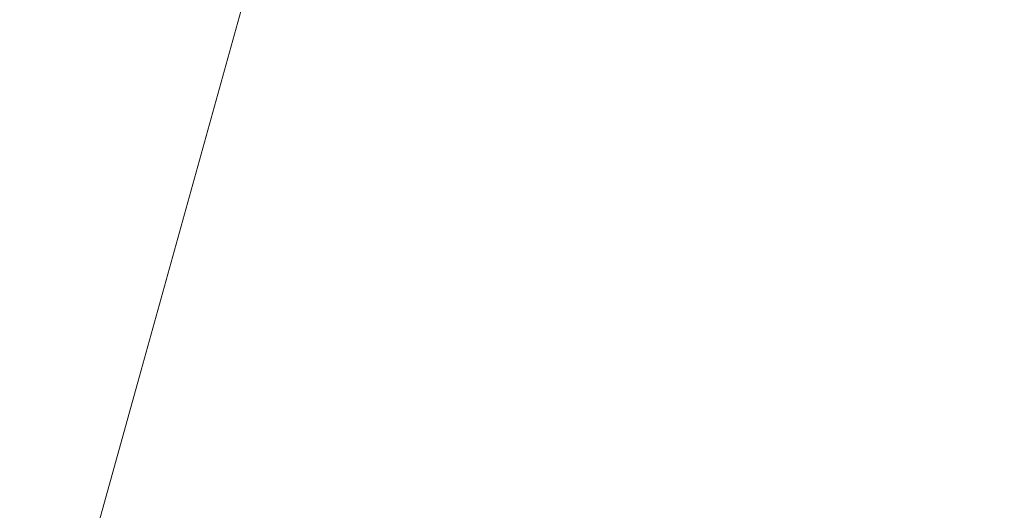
# Model space of a CAD drawing. Header units: millimetres. Extents: x -6861 to -4773, y 84 to 6892.
# Tile 31 of 108: x -6109.79866 to -6109.77944, y 6528.70338 to 6528.71296. Entities that reach past the tile are written whole.
import ezdxf

# ---------------------------------------------------------------- set-up
doc = ezdxf.new("R2010")
doc.units = ezdxf.units.MM
doc.layers.add('E-LITE-EQPM', color=7, linetype='Continuous', lineweight=20)

# ---------------------------------------------------------------- blocks, each defined once
blk = doc.blocks.new('01 PODIUM EMPOTRADO CON MARCO 1_glb - PODIUM EMPOTRADO CON MARCO 3_dwg_NS-2254 ÍßÁ_1_5Ð_$$_É_îAÔO-665804-Planta_PDF')
at = {"lineweight": 9}
blk.add_line((-0.75, -4.935765), (-0.75, -5.700962), dxfattribs=at)
blk = doc.blocks.new('01 PODIUM EMPOTRADO CON MARCO 1_glb - 01 PODIUM EMPOTRADO CON MARCO 1-665813-Planta_PDF')
at = {"rotation": 344.4887155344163}
blk.add_blockref('01 PODIUM EMPOTRADO CON MARCO 1_glb - PODIUM EMPOTRADO CON MARCO 3_dwg_NS-2254 ÍßÁ_1_5Ð_$$_É_îAÔO-665804-Planta_PDF', (-3232.686478, 6533.750195), dxfattribs=at)
blk = doc.blocks.new('01 PODIUM EMPOTRADO CON MARCO 1_glb - 01 PODIUM EMPOTRADO CON MARCO 1-V3-Planta_PDF')
at = {"rotation": 344.4887155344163}
blk.add_blockref('01 PODIUM EMPOTRADO CON MARCO 1_glb - PODIUM EMPOTRADO CON MARCO 3_dwg_NS-2254 ÍßÁ_1_5Ð_$$_É_îAÔO-665804-Planta_PDF', (-3232.686478, 6533.750195), dxfattribs=at)

msp = doc.modelspace()

# ---------------------------------------------------------------- block references
at = {"layer": 'E-LITE-EQPM'}
for name in ['01 PODIUM EMPOTRADO CON MARCO 1_glb - 01 PODIUM EMPOTRADO CON MARCO 1-665813-Planta_PDF', '01 PODIUM EMPOTRADO CON MARCO 1_glb - 01 PODIUM EMPOTRADO CON MARCO 1-V3-Planta_PDF']:
    msp.add_blockref(name, (-2874.931544, 0), dxfattribs=at)

doc.saveas('drawing.dxf')
